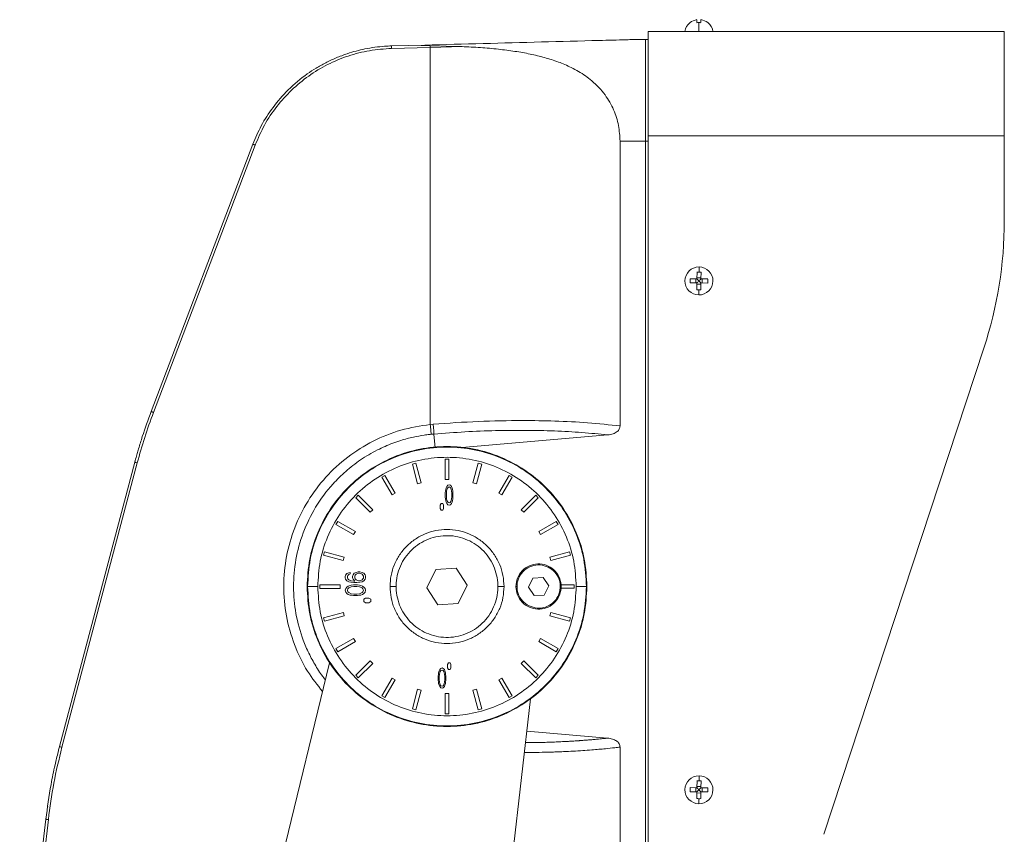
# Model space of a CAD drawing. Header units: millimetres. Extents: x -806 to 2023, y 502 to 1658.
# Tile 2 of 48: x -806 to -612, y 1087 to 1247. Entities that reach past the tile are written whole.
import ezdxf

# ---------------------------------------------------------------- set-up
doc = ezdxf.new("R2010")
doc.units = ezdxf.units.MM

# ---------------------------------------------------------------- blocks, each defined once
blk = doc.blocks.new('Drawing View9')
at = {"color": 7, "linetype": 'Continuous', "lineweight": 18}
for p, q in [((1.35, 0.56), (1.35, -0.02)), ((1.75, -1.78), (1.75, 0)), ((2.15, 0.56), (2.15, -0.02)), ((-8.25, -1.78), (61.75, -1.78)), ((-8.25, -1.78), (-8.25, -22.28)), ((0, 0), (0.02, -0.02)), ((3.48, -0.02), (3.5, 0)), ((61.75, -22.28), (61.75, -1.78)), ((-8.75, -3.33), (-10.75, -3.33)), ((-8.25, -3.34), (-8.75, -3.33)), ((-52.1, -4.42), (-58.65, -4.59)), ((-58.64, -5.09), (-51.05, -4.89)), ((-52.86, -4.5), (-52.1, -4.42)), ((-51.06, -4.55), (-52.86, -4.5)), ((-51.06, -4.55), (-44.8, -4.72)), ((-51.05, -4.89), (-44.8, -4.72)), ((-51.05, -78.99), (-51.05, -4.89)), ((-8.25, -22.28), (-8.25, -168.28)), ((61.75, -22.28), (-8.25, -22.28)), ((61.75, -22.28), (61.75, -38.95)), ((-85.9, -23.91), (-105.88, -76.43)), ((-105.42, -76.61), (-85.44, -24.09)), ((-13.75, -23.33), (-13.75, -79.28)), ((-8.75, -23.33), (-13.75, -23.33)), ((-8.75, -198.33), (-8.75, -23.33)), ((-8.25, -23.33), (-8.75, -23.33)), ((1.77, -48.03), (1.77, -49.03)), ((1.35, -50.38), (1.37, -49.04)), ((2.16, -50.15), (1.36, -50.14)), ((2.15, -50.38), (2.17, -49.05)), ((1.35, -51.18), (0.01, -51.16)), ((1.35, -50.38), (0.02, -50.36)), ((1.11, -51.17), (1.12, -50.37)), ((1.33, -52.51), (1.35, -51.18)), ((2.14, -51.42), (1.34, -51.41)), ((1.78, -50.75), (1.72, -50.75)), ((1.72, -50.81), (1.72, -50.75)), ((1.78, -50.81), (1.72, -50.81)), ((1.78, -50.81), (1.78, -50.75)), ((2.13, -52.51), (2.15, -51.18)), ((3.49, -50.39), (2.15, -50.38)), ((3.48, -51.19), (2.15, -51.18)), ((2.38, -51.18), (2.39, -50.38)), ((57.74, -63.97), (26.28, -159.53)), ((-50.46, -78.93), (-51.05, -78.99)), ((-50.08, -83.56), (-50.31, -80.86)), ((-16.19, -81.04), (-45.56, -83.55)), ((-109.09, -86.4), (-123.89, -142.3)), ((-123.41, -142.43), (-108.61, -86.53)), ((-54.56, -86.78), (-53.88, -86.6)), ((-53.52, -90.64), (-54.56, -86.78)), ((-53.88, -86.6), (-52.85, -90.46)), ((-48.1, -85.83), (-47.4, -85.83)), ((-48.1, -89.83), (-48.1, -85.83)), ((-47.4, -85.83), (-47.4, -89.83)), ((-42.65, -90.46), (-41.62, -86.59)), ((-40.94, -86.78), (-41.98, -90.64)), ((-41.62, -86.59), (-40.94, -86.78)), ((-60.55, -89.36), (-59.95, -89.01)), ((-58.55, -92.82), (-60.55, -89.36)), ((-59.95, -89.01), (-57.95, -92.47)), ((-52.85, -90.46), (-53.52, -90.64)), ((-47.4, -89.83), (-48.1, -89.83)), ((-47.8, -91.17), (-47.59, -90.92)), ((-47.59, -90.92), (-47.34, -90.83)), ((-47.34, -90.83), (-47.09, -90.92)), ((-47.09, -90.92), (-46.88, -91.17)), ((-41.98, -90.64), (-42.65, -90.46)), ((-37.55, -92.47), (-35.55, -89.01)), ((-34.95, -89.36), (-36.95, -92.82)), ((-35.55, -89.01), (-34.95, -89.36)), ((-57.95, -92.47), (-58.55, -92.82)), ((-48.09, -92.45), (-48.05, -92.03)), ((-48.09, -93.22), (-48.09, -92.45)), ((-48.05, -92.03), (-48.01, -91.77)), ((-48.01, -91.77), (-47.93, -91.43)), ((-47.93, -91.43), (-47.8, -91.17)), ((-47.84, -92.03), (-47.88, -92.54)), ((-47.88, -92.54), (-47.88, -93.13)), ((-47.68, -91.51), (-47.84, -92.03)), ((-47.55, -91.34), (-47.68, -91.51)), ((-47.34, -91.26), (-47.55, -91.34)), ((-47.13, -91.34), (-47.34, -91.26)), ((-47.01, -91.51), (-47.13, -91.34)), ((-46.84, -92.03), (-47.01, -91.51)), ((-46.88, -91.17), (-46.76, -91.43)), ((-46.8, -92.54), (-46.84, -92.03)), ((-46.8, -93.13), (-46.8, -92.54)), ((-46.76, -91.43), (-46.68, -91.77)), ((-46.68, -91.77), (-46.63, -92.03)), ((-46.63, -92.03), (-46.59, -92.45)), ((-46.59, -92.45), (-46.59, -93.22)), ((-36.95, -92.82), (-37.55, -92.47)), ((-65.68, -93.4), (-65.18, -92.91)), ((-62.85, -96.23), (-65.68, -93.4)), ((-65.18, -92.91), (-62.35, -95.74)), ((-49.09, -94.83), (-48.93, -94.5)), ((-48.93, -94.5), (-48.59, -94.5)), ((-48.59, -94.5), (-48.43, -94.83)), ((-48.05, -93.64), (-48.09, -93.22)), ((-48.01, -93.9), (-48.05, -93.64)), ((-47.93, -94.24), (-48.01, -93.9)), ((-47.8, -94.49), (-47.93, -94.24)), ((-47.88, -93.13), (-47.84, -93.64)), ((-47.84, -93.64), (-47.68, -94.15)), ((-47.59, -94.75), (-47.8, -94.49)), ((-47.68, -94.15), (-47.55, -94.32)), ((-47.34, -94.83), (-47.59, -94.75)), ((-47.55, -94.32), (-47.34, -94.41)), ((-47.34, -94.41), (-47.13, -94.32)), ((-47.09, -94.75), (-47.34, -94.83)), ((-47.13, -94.32), (-47.01, -94.15)), ((-46.88, -94.49), (-47.09, -94.75)), ((-47.01, -94.15), (-46.84, -93.64)), ((-46.76, -94.24), (-46.88, -94.49)), ((-46.84, -93.64), (-46.8, -93.13)), ((-46.68, -93.9), (-46.76, -94.24)), ((-46.63, -93.64), (-46.68, -93.9)), ((-46.59, -93.22), (-46.63, -93.64)), ((-33.15, -95.74), (-30.32, -92.91)), ((-29.83, -93.4), (-32.65, -96.23)), ((-30.32, -92.91), (-29.83, -93.4)), ((-62.35, -95.74), (-62.85, -96.23)), ((-49.09, -95.5), (-49.09, -94.83)), ((-48.93, -95.83), (-49.09, -95.5)), ((-48.59, -95.83), (-48.93, -95.83)), ((-48.43, -95.5), (-48.59, -95.83)), ((-48.43, -94.83), (-48.43, -95.5)), ((-32.65, -96.23), (-33.15, -95.74)), ((-69.58, -98.64), (-69.23, -98.03)), ((-66.11, -100.64), (-69.58, -98.64)), ((-69.23, -98.03), (-65.76, -100.03)), ((-29.74, -100.03), (-26.28, -98.03)), ((-25.93, -98.64), (-29.39, -100.64)), ((-26.28, -98.03), (-25.93, -98.64)), ((-65.76, -100.03), (-66.11, -100.64)), ((-29.39, -100.64), (-29.74, -100.03)), ((-71.99, -104.7), (-71.81, -104.03)), ((-71.81, -104.03), (-67.94, -105.06)), ((-27.56, -105.06), (-23.69, -104.02)), ((-23.69, -104.02), (-23.51, -104.7)), ((-68.13, -105.74), (-71.99, -104.7)), ((-67.94, -105.06), (-68.13, -105.74)), ((-27.38, -105.73), (-27.56, -105.06)), ((-23.51, -104.7), (-27.38, -105.73)), ((-67.67, -108.59), (-67.41, -108.3)), ((-67.41, -108.3), (-67.07, -108.13)), ((-67.07, -108.13), (-66.81, -108.07)), ((-66.81, -108.07), (-66.81, -108.36)), ((-66.22, -108.54), (-65.96, -108.24)), ((-65.96, -108.24), (-65.62, -108.07)), ((-65.62, -108.07), (-65.2, -107.95)), ((-65.37, -108.3), (-65.62, -108.42)), ((-65.11, -108.24), (-65.37, -108.3)), ((-65.2, -107.95), (-64.86, -107.95)), ((-64.94, -108.24), (-65.11, -108.24)), ((-64.69, -108.3), (-64.94, -108.24)), ((-64.86, -107.95), (-64.43, -108.07)), ((-64.43, -108.42), (-64.69, -108.3)), ((-64.43, -108.07), (-64.09, -108.24)), ((-64.09, -108.24), (-63.84, -108.54)), ((-49.96, -107.5), (-51.74, -111.08)), ((-45.96, -107.25), (-49.96, -107.5)), ((-43.76, -110.59), (-45.96, -107.25)), ((-67.75, -108.89), (-67.67, -108.59)), ((-67.75, -109.12), (-67.75, -108.89)), ((-67.67, -109.41), (-67.75, -109.12)), ((-67.41, -109.7), (-67.67, -109.41)), ((-67.07, -109.88), (-67.41, -109.7)), ((-67.24, -108.65), (-67.32, -108.83)), ((-67.32, -108.83), (-67.32, -109.18)), ((-67.32, -109.18), (-67.24, -109.35)), ((-67.07, -108.48), (-67.24, -108.65)), ((-67.24, -109.35), (-67.07, -109.53)), ((-66.81, -108.36), (-67.07, -108.48)), ((-67.07, -109.53), (-66.81, -109.64)), ((-66.64, -109.99), (-67.07, -109.88)), ((-66.81, -109.64), (-66.56, -109.7)), ((-66.05, -110.05), (-66.64, -109.99)), ((-66.56, -109.7), (-66.05, -109.76)), ((-66.3, -108.83), (-66.22, -108.54)), ((-66.3, -109.12), (-66.3, -108.83)), ((-66.22, -109.41), (-66.3, -109.12)), ((-65.88, -109.76), (-66.22, -109.41)), ((-66.05, -109.76), (-65.88, -109.76)), ((-65.45, -110.05), (-66.05, -110.05)), ((-65.79, -108.59), (-65.88, -108.77)), ((-65.88, -108.77), (-65.88, -109.18)), ((-65.88, -109.18), (-65.79, -109.35)), ((-65.62, -108.42), (-65.79, -108.59)), ((-65.79, -109.35), (-65.62, -109.53)), ((-65.62, -109.53), (-65.37, -109.64)), ((-64.86, -109.99), (-65.45, -110.05)), ((-65.37, -109.64), (-65.11, -109.7)), ((-65.11, -109.7), (-64.94, -109.7)), ((-64.94, -109.7), (-64.69, -109.64)), ((-64.43, -109.88), (-64.86, -109.99)), ((-64.69, -109.64), (-64.43, -109.53)), ((-64.26, -108.59), (-64.43, -108.42)), ((-64.43, -109.53), (-64.26, -109.35)), ((-64.09, -109.7), (-64.43, -109.88)), ((-64.18, -108.77), (-64.26, -108.59)), ((-64.26, -109.35), (-64.18, -109.18)), ((-64.18, -109.18), (-64.18, -108.77)), ((-63.84, -109.41), (-64.09, -109.7)), ((-63.84, -108.54), (-63.75, -108.83)), ((-63.75, -109.12), (-63.84, -109.41)), ((-63.75, -108.83), (-63.75, -109.12)), ((-30.86, -109.17), (-31.75, -110.96)), ((-28.86, -109.04), (-30.86, -109.17)), ((-27.75, -110.7), (-28.86, -109.04)), ((-75.25, -110.84), (-75.14, -110.84)), ((-72.75, -110.49), (-68.75, -110.49)), ((-72.75, -111.19), (-72.75, -110.49)), ((-68.75, -111.19), (-72.75, -111.19)), ((-68.75, -110.49), (-68.75, -111.19)), ((-67.75, -111.57), (-67.66, -111.22)), ((-67.66, -111.92), (-67.75, -111.57)), ((-67.66, -111.22), (-67.41, -110.93)), ((-67.41, -112.21), (-67.66, -111.92)), ((-67.41, -110.93), (-67.15, -110.75)), ((-67.24, -111.28), (-67.32, -111.57)), ((-67.32, -111.57), (-67.24, -111.86)), ((-67.07, -111.1), (-67.24, -111.28)), ((-67.24, -111.86), (-67.07, -112.04)), ((-67.15, -110.75), (-66.81, -110.64)), ((-66.56, -110.87), (-67.07, -111.1)), ((-67.07, -112.04), (-66.56, -112.27)), ((-66.81, -110.64), (-66.56, -110.58)), ((-66.56, -110.58), (-66.13, -110.52)), ((-66.05, -110.81), (-66.56, -110.87)), ((-66.13, -110.52), (-65.37, -110.52)), ((-65.45, -110.81), (-66.05, -110.81)), ((-64.94, -110.87), (-65.45, -110.81)), ((-65.37, -110.52), (-64.94, -110.58)), ((-64.94, -110.58), (-64.69, -110.64)), ((-64.43, -111.1), (-64.94, -110.87)), ((-64.94, -112.27), (-64.43, -112.04)), ((-64.69, -110.64), (-64.35, -110.75)), ((-64.26, -111.28), (-64.43, -111.1)), ((-64.43, -112.04), (-64.26, -111.86)), ((-64.35, -110.75), (-64.09, -110.93)), ((-64.18, -111.57), (-64.26, -111.28)), ((-64.26, -111.86), (-64.18, -111.57)), ((-64.09, -110.93), (-63.84, -111.22)), ((-63.84, -111.92), (-64.09, -112.21)), ((-63.84, -111.22), (-63.75, -111.57)), ((-63.75, -111.57), (-63.84, -111.92)), ((-58.95, -110.83), (-57.75, -110.83)), ((-51.74, -111.08), (-49.54, -114.41)), ((-45.54, -114.17), (-43.76, -110.59)), ((-37.75, -110.83), (-36.55, -110.83)), ((-34, -110.83), (-34.2, -110.83)), ((-31.75, -110.96), (-30.64, -112.63)), ((-28.64, -112.5), (-27.75, -110.7)), ((-25.3, -110.83), (-25.5, -110.83)), ((-25.31, -110.48), (-22.75, -110.48)), ((-25.31, -110.48), (-25.3, -110.83)), ((-25.3, -110.83), (-25.31, -111.18)), ((-22.75, -111.18), (-25.31, -111.18)), ((-22.75, -110.48), (-22.75, -111.18)), ((-20.36, -110.83), (-20.25, -110.83)), ((-67.15, -112.39), (-67.41, -112.21)), ((-66.81, -112.5), (-67.15, -112.39)), ((-66.56, -112.56), (-66.81, -112.5)), ((-66.56, -112.27), (-66.05, -112.33)), ((-66.13, -112.62), (-66.56, -112.56)), ((-65.37, -112.62), (-66.13, -112.62)), ((-66.05, -112.33), (-65.45, -112.33)), ((-65.45, -112.33), (-64.94, -112.27)), ((-64.94, -112.56), (-65.37, -112.62)), ((-64.69, -112.5), (-64.94, -112.56)), ((-64.35, -112.39), (-64.69, -112.5)), ((-64.09, -112.21), (-64.35, -112.39)), ((-64.08, -113.32), (-63.75, -113.09)), ((-64.08, -113.79), (-64.08, -113.32)), ((-63.75, -114.02), (-64.08, -113.79)), ((-63.75, -113.09), (-63.08, -113.09)), ((-63.08, -114.02), (-63.75, -114.02)), ((-63.08, -113.09), (-62.75, -113.32)), ((-62.75, -113.79), (-63.08, -114.02)), ((-62.75, -113.32), (-62.75, -113.79)), ((-30.64, -112.63), (-28.64, -112.5)), ((-71.99, -116.97), (-68.12, -115.93)), ((-68.12, -115.93), (-67.94, -116.61)), ((-49.54, -114.41), (-45.54, -114.17)), ((-27.56, -116.61), (-27.37, -115.93)), ((-27.37, -115.93), (-23.51, -116.96)), ((-71.81, -117.64), (-71.99, -116.97)), ((-67.94, -116.61), (-71.81, -117.64)), ((-23.69, -117.64), (-27.56, -116.61)), ((-23.51, -116.96), (-23.69, -117.64)), ((-69.57, -123.03), (-66.11, -121.03)), ((-65.76, -121.64), (-69.22, -123.64)), ((-66.11, -121.03), (-65.76, -121.64)), ((-29.74, -121.64), (-29.39, -121.03)), ((-26.27, -123.64), (-29.74, -121.64)), ((-29.39, -121.03), (-25.92, -123.03)), ((-69.22, -123.64), (-69.57, -123.03)), ((-25.92, -123.03), (-26.27, -123.64)), ((-65.67, -128.27), (-62.85, -125.44)), ((-62.85, -125.44), (-62.35, -125.93)), ((-33.15, -125.93), (-32.65, -125.43)), ((-32.65, -125.43), (-29.82, -128.26)), ((-99.75, -244.33), (-70.81, -125.81)), ((-62.35, -125.93), (-65.18, -128.76)), ((-49.4, -127.77), (-49.32, -127.43)), ((-49.32, -127.43), (-49.19, -127.17)), ((-49.07, -127.51), (-49.23, -128.03)), ((-49.19, -127.17), (-48.98, -126.92)), ((-48.94, -127.34), (-49.07, -127.51)), ((-48.98, -126.92), (-48.73, -126.83)), ((-48.73, -127.26), (-48.94, -127.34)), ((-48.73, -126.83), (-48.48, -126.92)), ((-48.52, -127.34), (-48.73, -127.26)), ((-48.4, -127.51), (-48.52, -127.34)), ((-48.48, -126.92), (-48.27, -127.17)), ((-48.23, -128.03), (-48.4, -127.51)), ((-48.27, -127.17), (-48.15, -127.43)), ((-48.15, -127.43), (-48.07, -127.77)), ((-47.65, -126.17), (-47.48, -125.83)), ((-47.65, -126.83), (-47.65, -126.17)), ((-47.48, -127.17), (-47.65, -126.83)), ((-47.48, -125.83), (-47.15, -125.83)), ((-47.15, -127.17), (-47.48, -127.17)), ((-47.15, -125.83), (-46.98, -126.17)), ((-46.98, -126.83), (-47.15, -127.17)), ((-46.98, -126.17), (-46.98, -126.83)), ((-30.32, -128.76), (-33.15, -125.93)), ((-65.18, -128.76), (-65.67, -128.27)), ((-60.55, -132.31), (-58.55, -128.85)), ((-57.95, -129.2), (-59.95, -132.66)), ((-58.55, -128.85), (-57.95, -129.2)), ((-49.48, -128.45), (-49.44, -128.03)), ((-49.48, -129.22), (-49.48, -128.45)), ((-49.44, -129.64), (-49.48, -129.22)), ((-49.44, -128.03), (-49.4, -127.77)), ((-49.23, -128.03), (-49.27, -128.54)), ((-49.27, -128.54), (-49.27, -129.13)), ((-49.27, -129.13), (-49.23, -129.64)), ((-48.19, -128.54), (-48.23, -128.03)), ((-48.23, -129.64), (-48.19, -129.13)), ((-48.19, -129.13), (-48.19, -128.54)), ((-48.07, -127.77), (-48.02, -128.03)), ((-48.02, -128.03), (-47.98, -128.45)), ((-47.98, -129.22), (-48.02, -129.64)), ((-47.98, -128.45), (-47.98, -129.22)), ((-37.55, -129.19), (-36.95, -128.84)), ((-35.55, -132.66), (-37.55, -129.19)), ((-36.95, -128.84), (-34.95, -132.31)), ((-29.82, -128.26), (-30.32, -128.76)), ((-54.56, -134.89), (-53.52, -131.03)), ((-52.85, -131.21), (-53.88, -135.07)), ((-53.52, -131.03), (-52.85, -131.21)), ((-49.4, -129.9), (-49.44, -129.64)), ((-49.32, -130.24), (-49.4, -129.9)), ((-49.19, -130.49), (-49.32, -130.24)), ((-49.23, -129.64), (-49.07, -130.15)), ((-48.98, -130.75), (-49.19, -130.49)), ((-49.07, -130.15), (-48.94, -130.32)), ((-48.73, -130.83), (-48.98, -130.75)), ((-48.94, -130.32), (-48.73, -130.41)), ((-48.73, -130.41), (-48.52, -130.32)), ((-48.48, -130.75), (-48.73, -130.83)), ((-48.52, -130.32), (-48.4, -130.15)), ((-48.27, -130.49), (-48.48, -130.75)), ((-48.4, -130.15), (-48.23, -129.64)), ((-48.15, -130.24), (-48.27, -130.49)), ((-48.07, -129.9), (-48.15, -130.24)), ((-48.02, -129.64), (-48.07, -129.9)), ((-42.65, -131.21), (-41.98, -131.03)), ((-41.62, -135.07), (-42.65, -131.21)), ((-41.98, -131.03), (-40.94, -134.89)), ((-59.95, -132.66), (-60.55, -132.31)), ((-48.1, -135.83), (-48.1, -131.83)), ((-48.1, -131.83), (-47.4, -131.83)), ((-47.4, -131.83), (-47.4, -135.83)), ((-31.32, -132.88), (-41.75, -223.33)), ((-34.95, -132.31), (-35.55, -132.66)), ((-53.88, -135.07), (-54.56, -134.89)), ((-40.94, -134.89), (-41.62, -135.07)), ((-47.4, -135.83), (-48.1, -135.83)), ((-32.05, -139.27), (-16.19, -140.63)), ((-13.75, -142.38), (-13.75, -198.33)), ((1.77, -148.03), (1.77, -149.03)), ((1.35, -150.38), (0.02, -150.36)), ((1.11, -151.17), (1.12, -150.37)), ((1.35, -150.38), (1.37, -149.04)), ((2.16, -150.15), (1.36, -150.14)), ((1.72, -150.81), (1.72, -150.75)), ((1.78, -150.75), (1.72, -150.75)), ((1.78, -150.81), (1.72, -150.81)), ((1.78, -150.81), (1.78, -150.75)), ((2.15, -150.38), (2.17, -149.05)), ((3.49, -150.39), (2.15, -150.38)), ((2.38, -151.18), (2.39, -150.38)), ((1.35, -151.18), (0.01, -151.16)), ((1.33, -152.51), (1.35, -151.18)), ((2.14, -151.42), (1.34, -151.41)), ((2.13, -152.51), (2.15, -151.18)), ((3.48, -151.19), (2.15, -151.18)), ((-126.57, -156.56), (-131.71, -201.63)), ((-131.22, -201.69), (-126.08, -156.62))]:
    blk.add_line(p, q, dxfattribs=at)
at = {"color": 7, "linetype": 'Continuous', "lineweight": 18, "flags": 128}
for points in [[(1.73, -53.53), (1.73, -53.48), (1.73, -53.41), (1.73, -53.32), (1.73, -53.2), (1.73, -53.06), (1.73, -52.9), (1.73, -52.72), (1.73, -52.53)], [(1.73, -153.53), (1.73, -153.48), (1.73, -153.41), (1.73, -153.32), (1.73, -153.2), (1.73, -153.06), (1.73, -152.9), (1.73, -152.72), (1.73, -152.53)]]:
    blk.add_lwpolyline(points, dxfattribs=at)
at = {"color": 7, "linetype": 'Continuous', "lineweight": 18}
for centre, radius, start, end in [((1.75, -2.15), 2.78, 129.0879, 172.2242), ((1.75, -2.15), 2.75, 98.3742, 129.0879), ((1.75, -3.56), 3.56, 89.9947, 96.4413), ((1.75, -3.56), 3.56, 83.5587, 90.0053), ((1.75, -2.15), 2.75, 50.9121, 81.6258), ((1.75, -2.15), 2.78, 7.7758, 50.9121), ((-18.25, -38.95), 80, 341.7775, 0), ((1.75, -50.78), 2.75, 89.4912, 269.4912), ((1.75, -50.78), 2.75, 269.4912, 89.4912), ((1.73, -53.41), 4.38, 89.4846, 94.7277), ((1.73, -53.41), 4.38, 84.2546, 89.4977), ((4.39, -50.8), 4.39, 174.2584, 184.7239), ((-0.89, -50.76), 4.39, 354.2584, 4.7239), ((1.77, -48.15), 4.38, 264.2546, 269.4977), ((1.77, -48.15), 4.38, 269.4846, 274.7277), ((1.75, -150.78), 2.75, 89.4912, 269.4912), ((1.75, -150.78), 2.75, 269.4912, 89.4912), ((4.39, -150.8), 4.39, 174.2584, 184.7239), ((1.73, -153.41), 4.38, 89.4846, 94.7277), ((1.73, -153.41), 4.38, 84.2546, 89.4977), ((-0.89, -150.76), 4.39, 354.2584, 4.7239), ((1.77, -148.15), 4.38, 264.2546, 269.4977), ((1.77, -148.15), 4.38, 269.4846, 274.7277)]:
    blk.add_arc(centre, radius, start, end, dxfattribs=at)
for points, knots in [([(-10.75, -3.33), (-10.76, -3.33), (-10.77, -3.33), (-10.9, -3.34), (-11.44, -3.35), (-13.78, -3.41), (-19.81, -3.57), (-33.02, -3.92), (-44.46, -4.22), (-52.1, -4.42)], [0, 0, 0, 0, 0.004094, 0.008589, 0.01988, 0.055329, 0.185634, 0.456621, 1, 1, 1, 1]), ([(-58.65, -4.59), (-59.1, -4.61), (-60.19, -4.65), (-61.94, -4.84), (-63.81, -5.15), (-65.62, -5.58), (-67.51, -6.15), (-69.52, -6.9), (-71.57, -7.86), (-73.46, -8.92), (-76, -10.59), (-78.96, -13.07), (-81.96, -16.53), (-84.3, -20.14), (-85.38, -22.68), (-85.9, -23.91)], [0, 0, 0, 0, 0.038263, 0.092204, 0.149103, 0.198644, 0.250108, 0.316337, 0.380094, 0.44138, 0.500194, 0.637419, 0.766464, 0.887325, 1, 1, 1, 1]), ([(-85.44, -24.09), (-84.86, -22.75), (-83.72, -20.08), (-81.27, -16.45), (-78.36, -13.2), (-74.99, -10.42), (-71.25, -8.17), (-67.22, -6.49), (-62.99, -5.39), (-60.09, -5.19), (-58.64, -5.09)], [0, 0, 0, 0, 0.125, 0.25, 0.375, 0.500001, 0.625, 0.75, 0.875, 1, 1, 1, 1]), ([(-44.8, -4.72), (-43.59, -4.78), (-41.19, -4.9), (-37.72, -5.21), (-34.46, -5.62), (-31.43, -6.16), (-28.58, -6.84), (-25.88, -7.7), (-23.66, -8.65), (-21.91, -9.59), (-20.55, -10.46), (-19.21, -11.49), (-17.9, -12.72), (-16.72, -14.14), (-15.75, -15.62), (-14.77, -17.58), (-13.93, -20.15), (-13.81, -22.29), (-13.75, -23.33)], [0, 0, 0, 0, 0.085733, 0.170236, 0.250102, 0.324417, 0.396905, 0.46987, 0.540122, 0.58322, 0.625046, 0.665763, 0.71589, 0.764337, 0.807443, 0.849481, 0.926595, 1, 1, 1, 1]), ([(1.32, -50.37), (1.38, -50.43), (1.51, -50.55), (1.65, -50.68), (1.72, -50.75)], [0, 0, 0, 0, 0.481368, 1, 1, 1, 1]), ([(1.32, -51.17), (1.38, -51.12), (1.51, -51), (1.65, -50.87), (1.72, -50.81)], [0, 0, 0, 0, 0.481534, 1, 1, 1, 1]), ([(1.35, -50.34), (1.41, -50.41), (1.53, -50.54), (1.66, -50.68), (1.72, -50.75)], [0, 0, 0, 0, 0.481534, 1, 1, 1, 1]), ([(1.35, -51.21), (1.4, -51.14), (1.53, -51.02), (1.65, -50.88), (1.72, -50.81)], [0, 0, 0, 0, 0.481368, 1, 1, 1, 1]), ([(2.15, -50.35), (2.1, -50.41), (1.97, -50.54), (1.85, -50.68), (1.78, -50.75)], [0, 0, 0, 0, 0.481368, 1, 1, 1, 1]), ([(2.18, -50.38), (2.12, -50.44), (1.99, -50.56), (1.85, -50.68), (1.78, -50.75)], [0, 0, 0, 0, 0.481534, 1, 1, 1, 1]), ([(2.15, -51.21), (2.09, -51.15), (1.97, -51.02), (1.84, -50.88), (1.78, -50.81)], [0, 0, 0, 0, 0.481534, 1, 1, 1, 1]), ([(2.18, -51.18), (2.12, -51.12), (1.99, -51), (1.85, -50.87), (1.78, -50.81)], [0, 0, 0, 0, 0.481368, 1, 1, 1, 1]), ([(-105.88, -76.43), (-106.48, -78.07), (-107.37, -80.5), (-108.17, -83.13), (-108.54, -84.4), (-108.79, -85.28), (-108.98, -86), (-109.09, -86.4)], [0, 0, 0, 0, 0.499975, 0.738526, 0.786914, 0.879259, 1, 1, 1, 1]), ([(-51.05, -78.99), (-52.99, -79.29), (-56.87, -79.89), (-62.36, -82.14), (-67.36, -85.26), (-71.69, -89.25), (-75.22, -93.95), (-77.83, -99.23), (-79.45, -104.9), (-80, -110.76), (-79.48, -116.62), (-77.87, -122.28), (-75.48, -127.35), (-73.22, -130.17), (-72.19, -131.46)], [0, 0, 0, 0, 0.084801, 0.169327, 0.25403, 0.338307, 0.422346, 0.5068, 0.591291, 0.675641, 0.759916, 0.844261, 0.928704, 1, 1, 1, 1]), ([(-50.86, -80.91), (-50.87, -80.84), (-50.88, -80.68), (-50.93, -80.22), (-50.98, -79.63), (-51.03, -79.2), (-51.05, -78.99)], [0, 0, 0, 0, 0.243175, 0.499977, 0.756791, 1, 1, 1, 1]), ([(-32.91, -78.21), (-35.79, -78.24), (-41.55, -78.31), (-47.49, -78.72), (-50.46, -78.93)], [0, 0, 0, 0, 0.501296, 1, 1, 1, 1]), ([(-50.31, -80.86), (-50.31, -80.79), (-50.32, -80.68), (-50.34, -80.39), (-50.37, -80.01), (-50.41, -79.49), (-50.45, -79.09), (-50.46, -78.93)], [0, 0, 0, 0, 0.228589, 0.3698751, 0.5371404, 0.814067, 1, 1, 1, 1]), ([(-13.75, -79.28), (-15.84, -79.06), (-19.88, -78.62), (-26.37, -78.28), (-30.78, -78.23), (-32.91, -78.21)], [0, 0, 0, 0, 0.3571, 0.690431, 1, 1, 1, 1]), ([(-13.75, -79.28), (-13.76, -79.38), (-13.77, -79.58), (-13.89, -79.88), (-14.07, -80.16), (-14.46, -80.52), (-15.17, -80.89), (-15.82, -80.99), (-16.19, -81.04)], [0, 0, 0, 0, 0.090066, 0.18234, 0.284973, 0.395307, 0.664032, 1, 1, 1, 1]), ([(-50.86, -80.91), (-50.86, -80.91), (-50.86, -80.91), (-50.87, -80.91), (-50.87, -80.91), (-50.9, -80.91), (-51.02, -80.92), (-51.47, -80.97), (-52.61, -81.12), (-54.49, -81.47), (-56.55, -82.02), (-58.4, -82.66), (-59.93, -83.28), (-62.09, -84.3), (-64.74, -85.86), (-67.65, -88.12), (-70.73, -91.15), (-73.69, -95.13), (-76.14, -100.19), (-77.59, -105.48), (-78.06, -110.85), (-77.58, -116.22), (-76.37, -120.6), (-74.93, -123.99), (-73.57, -126.45), (-72.46, -128.19), (-71.74, -129.05), (-71.63, -129.18)], [0, 0, 0, 0, 0.000004, 0.000031, 0.000103, 0.000374, 0.001419, 0.005522, 0.021778, 0.055454, 0.095284, 0.121468, 0.147372, 0.172994, 0.233486, 0.29112, 0.345892, 0.435441, 0.522885, 0.608214, 0.691435, 0.774678, 0.860013, 0.903508, 0.947526, 0.992065, 1, 1, 1, 1]), ([(-50.31, -80.86), (-50.31, -80.86), (-50.31, -80.86), (-50.31, -80.86), (-50.32, -80.86), (-50.32, -80.86), (-50.33, -80.87), (-50.34, -80.87), (-50.38, -80.87), (-50.44, -80.87), (-50.51, -80.87), (-50.61, -80.88), (-50.68, -80.89), (-50.73, -80.9), (-50.76, -80.9), (-50.8, -80.9), (-50.84, -80.91), (-50.86, -80.91)], [0, 0, 0, 0, 0.004726, 0.035033, 0.039909, 0.046042, 0.06293, 0.087846, 0.11682, 0.262386, 0.409627, 0.532168, 0.762673, 0.767215, 0.799064, 0.884102, 1, 1, 1, 1]), ([(-16.19, -81.04), (-17.85, -80.87), (-21.18, -80.53), (-26.61, -80.24), (-32.29, -80.11), (-38.19, -80.17), (-44.22, -80.4), (-48.28, -80.71), (-50.31, -80.86)], [0, 0, 0, 0, 0.166666, 0.333332, 0.499999, 0.666666, 0.833333, 1, 1, 1, 1]), ([(-32.31, -141.5), (-31.49, -141.5), (-30.19, -141.51), (-28.51, -141.46), (-27.42, -141.43), (-26.59, -141.4), (-26, -141.37), (-25.36, -141.34), (-24.73, -141.3), (-24.02, -141.27), (-23.39, -141.24), (-22.83, -141.2), (-22.39, -141.17), (-22.04, -141.15), (-21.8, -141.13), (-21.69, -141.12), (-21.62, -141.12), (-21.27, -141.09), (-20.64, -141.04), (-19.73, -140.97), (-18.85, -140.89), (-18.06, -140.82), (-17.44, -140.76), (-16.98, -140.71), (-16.58, -140.67), (-16.32, -140.64), (-16.19, -140.63)], [0, 0, 0, 0, 0.141004, 0.221283, 0.298958, 0.334703, 0.373509, 0.407291, 0.449717, 0.492232, 0.537089, 0.566997, 0.597168, 0.621319, 0.632952, 0.642286, 0.642661, 0.64577, 0.708586, 0.764328, 0.822088, 0.880883, 0.919077, 0.946052, 0.973356, 1, 1, 1, 1]), ([(-16.19, -140.63), (-15.87, -140.67), (-15.25, -140.76), (-14.56, -141.08), (-14.15, -141.43), (-13.92, -141.72), (-13.78, -142.05), (-13.76, -142.27), (-13.75, -142.38)], [0, 0, 0, 0, 0.299324, 0.562416, 0.682139, 0.794047, 0.897516, 1, 1, 1, 1]), ([(-126.57, -156.56), (-126.27, -154.28), (-125.79, -150.7), (-124.88, -146.3), (-124.31, -143.92), (-124.01, -142.75), (-123.92, -142.42), (-123.9, -142.33), (-123.89, -142.31), (-123.89, -142.3), (-123.89, -142.3), (-123.89, -142.3), (-123.89, -142.3), (-123.89, -142.3)], [0, 0, 0, 0, 0.475849, 0.745774, 0.926711, 0.981457, 0.995254, 0.998758, 0.999662, 0.999902, 0.999969, 0.999989, 1, 1, 1, 1]), ([(-32.54, -143.45), (-30.99, -143.44), (-29.39, -143.43), (-27.76, -143.39), (-27.57, -143.38), (-27.08, -143.37), (-26.16, -143.34), (-24.69, -143.28), (-22.31, -143.17), (-19.54, -142.98), (-16.84, -142.73), (-15.01, -142.54), (-14.08, -142.42), (-13.75, -142.38)], [0, 0, 0, 0, 0.2289914, 0.2361777, 0.2459485, 0.2583038, 0.3108759, 0.3867076, 0.4857985, 0.6832158, 0.8347311, 0.9403294, 1, 1, 1, 1]), ([(1.32, -150.37), (1.38, -150.43), (1.51, -150.55), (1.65, -150.68), (1.72, -150.75)], [0, 0, 0, 0, 0.481368, 1, 1, 1, 1]), ([(1.32, -151.17), (1.38, -151.12), (1.51, -151), (1.65, -150.87), (1.72, -150.81)], [0, 0, 0, 0, 0.481534, 1, 1, 1, 1]), ([(1.35, -150.34), (1.41, -150.41), (1.53, -150.54), (1.66, -150.68), (1.72, -150.75)], [0, 0, 0, 0, 0.481534, 1, 1, 1, 1]), ([(1.35, -151.21), (1.4, -151.14), (1.53, -151.02), (1.65, -150.88), (1.72, -150.81)], [0, 0, 0, 0, 0.481368, 1, 1, 1, 1]), ([(2.15, -150.35), (2.1, -150.41), (1.97, -150.54), (1.85, -150.68), (1.78, -150.75)], [0, 0, 0, 0, 0.481368, 1, 1, 1, 1]), ([(2.18, -150.38), (2.12, -150.44), (1.99, -150.56), (1.85, -150.68), (1.78, -150.75)], [0, 0, 0, 0, 0.481534, 1, 1, 1, 1]), ([(2.18, -151.18), (2.12, -151.12), (1.99, -151), (1.85, -150.87), (1.78, -150.81)], [0, 0, 0, 0, 0.481368, 1, 1, 1, 1]), ([(2.15, -151.21), (2.09, -151.15), (1.97, -151.02), (1.84, -150.88), (1.78, -150.81)], [0, 0, 0, 0, 0.481534, 1, 1, 1, 1]), ([(-126.23, -153.87), (-126.23, -153.91), (-126.24, -153.97), (-126.23, -154.05), (-126.21, -154.09), (-126.21, -154.1)], [0, 0, 0, 0, 0.440099, 0.880197, 1, 1, 1, 1])]:
    blk.add_open_spline(points, degree=3, knots=knots, dxfattribs=at)
for points in [[(-8.75, -23.33), (-8.75, -22.02), (-8.75, -19.41), (-8.75, -15.63), (-8.75, -12.15), (-8.75, -9.1), (-8.75, -6.59), (-8.75, -4.75), (-8.75, -3.56), (-8.75, -3.41), (-8.75, -3.33)], [(-58.64, -5.09), (-58.64, -5.02), (-58.64, -4.89), (-58.65, -4.73), (-58.65, -4.61), (-58.65, -4.6), (-58.65, -4.59)], [(-51.05, -4.89), (-51.05, -4.86), (-51.05, -4.8), (-51.05, -4.71), (-51.05, -4.62), (-51.05, -4.57), (-51.06, -4.55)], [(-85.9, -23.91), (-85.89, -23.91), (-85.88, -23.92), (-85.77, -23.96), (-85.62, -24.02), (-85.5, -24.06), (-85.44, -24.09)], [(-108.61, -86.53), (-108.15, -84.86), (-107.21, -81.51), (-106.02, -78.24), (-105.42, -76.61)], [(-105.88, -76.43), (-105.88, -76.43), (-105.86, -76.44), (-105.76, -76.48), (-105.6, -76.54), (-105.48, -76.59), (-105.42, -76.61)], [(-20.25, -110.83), (-20.35, -109.03), (-20.56, -105.43), (-22.19, -100.24), (-24.73, -95.46), (-28.18, -91.26), (-32.37, -87.82), (-37.16, -85.26), (-42.35, -83.69), (-47.75, -83.16), (-53.15, -83.69), (-58.34, -85.26), (-63.13, -87.82), (-67.32, -91.26), (-70.77, -95.46), (-73.31, -100.24), (-74.94, -105.44), (-75.15, -109.04), (-75.25, -110.84)], [(-75.14, -110.84), (-75.04, -109.04), (-74.84, -105.46), (-73.21, -100.28), (-70.68, -95.52), (-67.25, -91.34), (-63.07, -87.91), (-58.3, -85.36), (-53.13, -83.79), (-47.75, -83.26), (-42.37, -83.79), (-37.2, -85.36), (-32.43, -87.91), (-28.26, -91.34), (-24.82, -95.51), (-22.29, -100.28), (-20.66, -105.45), (-20.46, -109.04), (-20.36, -110.83)], [(-109.09, -86.4), (-109.08, -86.41), (-109.07, -86.41), (-108.96, -86.44), (-108.8, -86.48), (-108.68, -86.51), (-108.61, -86.53)], [(-73.14, -110.84), (-73.05, -109.17), (-72.86, -105.85), (-71.35, -101.05), (-69.01, -96.64), (-65.82, -92.76), (-61.95, -89.58), (-57.53, -87.22), (-52.74, -85.77), (-47.75, -85.27), (-42.77, -85.77), (-37.97, -87.22), (-33.55, -89.58), (-29.68, -92.76), (-26.5, -96.63), (-24.15, -101.05), (-22.64, -105.85), (-22.45, -109.17), (-22.36, -110.83)], [(-58.95, -110.83), (-58.91, -110.1), (-58.83, -108.64), (-58.16, -106.52), (-57.12, -104.57), (-55.72, -102.86), (-54.01, -101.46), (-52.06, -100.42), (-49.95, -99.78), (-47.75, -99.56), (-45.55, -99.78), (-43.44, -100.42), (-41.49, -101.46), (-39.78, -102.86), (-38.38, -104.57), (-37.34, -106.52), (-36.68, -108.63), (-36.59, -110.1), (-36.55, -110.83)], [(-52.21, -119.78), (-52.78, -119.46), (-53.92, -118.81), (-55.34, -117.43), (-56.49, -115.83), (-57.29, -114.03), (-57.73, -112.1), (-57.79, -110.13), (-57.46, -108.19), (-56.76, -106.34), (-55.71, -104.67), (-54.35, -103.24), (-52.74, -102.1), (-50.94, -101.29), (-49.02, -100.85), (-47.05, -100.8), (-45.09, -101.11), (-43.89, -101.63), (-43.29, -101.88)], [(-43.29, -101.88), (-42.72, -102.21), (-41.58, -102.86), (-40.16, -104.24), (-39.01, -105.84), (-38.21, -107.64), (-37.77, -109.56), (-37.71, -111.54), (-38.04, -113.48), (-38.74, -115.33), (-39.79, -117), (-41.15, -118.43), (-42.76, -119.57), (-44.56, -120.38), (-46.48, -120.82), (-48.45, -120.87), (-50.41, -120.56), (-51.61, -120.04), (-52.21, -119.78)], [(-34.2, -110.83), (-34.14, -110.26), (-34.01, -109.13), (-33.03, -107.67), (-31.62, -106.67), (-29.93, -106.28), (-28.21, -106.54), (-26.73, -107.42), (-25.64, -108.8), (-25.42, -109.92), (-25.31, -110.48)], [(-31.63, -114.64), (-32.1, -114.34), (-33.04, -113.73), (-33.88, -112.23), (-34.1, -110.55), (-33.66, -108.9), (-32.62, -107.55), (-31.15, -106.71), (-29.45, -106.46), (-28.4, -106.83), (-27.87, -107.02)], [(-27.87, -107.02), (-27.4, -107.33), (-26.46, -107.93), (-25.62, -109.44), (-25.4, -111.12), (-25.84, -112.76), (-26.88, -114.12), (-28.35, -114.96), (-30.05, -115.21), (-31.1, -114.83), (-31.63, -114.64)], [(-75.25, -110.84), (-75.15, -112.64), (-74.94, -116.24), (-73.31, -121.43), (-70.77, -126.21), (-67.32, -130.41), (-63.13, -133.85), (-58.34, -136.4), (-53.15, -137.98), (-47.75, -138.51), (-42.35, -137.98), (-37.16, -136.4), (-32.37, -133.85), (-28.18, -130.4), (-24.73, -126.21), (-22.19, -121.42), (-20.56, -116.23), (-20.35, -112.63), (-20.25, -110.83)], [(-20.36, -110.83), (-20.46, -112.62), (-20.66, -116.21), (-22.29, -121.38), (-24.82, -126.15), (-28.25, -130.33), (-32.43, -133.76), (-37.2, -136.31), (-42.37, -137.87), (-47.75, -138.4), (-53.13, -137.88), (-58.3, -136.31), (-63.07, -133.76), (-67.24, -130.33), (-70.68, -126.15), (-73.21, -121.39), (-74.84, -116.21), (-75.04, -112.63), (-75.14, -110.84)], [(-75.14, -110.84), (-75.11, -110.84), (-75.04, -110.84), (-74.58, -110.84), (-73.92, -110.84), (-73.4, -110.84), (-73.14, -110.84)], [(-22.36, -110.83), (-22.45, -112.49), (-22.64, -115.82), (-24.15, -120.61), (-26.49, -125.03), (-29.68, -128.9), (-33.55, -132.08), (-37.97, -134.45), (-42.76, -135.9), (-47.75, -136.39), (-52.73, -135.9), (-57.53, -134.45), (-61.95, -132.09), (-65.82, -128.91), (-69, -125.03), (-71.35, -120.62), (-72.86, -115.82), (-73.05, -112.5), (-73.14, -110.84)], [(-36.55, -110.83), (-36.59, -111.57), (-36.67, -113.03), (-37.34, -115.15), (-38.38, -117.1), (-39.78, -118.8), (-41.49, -120.21), (-43.44, -121.25), (-45.55, -121.89), (-47.75, -122.11), (-49.95, -121.89), (-52.06, -121.25), (-54.01, -120.21), (-55.72, -118.8), (-57.12, -117.1), (-58.16, -115.15), (-58.82, -113.03), (-58.91, -111.57), (-58.95, -110.83)], [(-25.31, -111.18), (-25.42, -111.74), (-25.64, -112.87), (-26.73, -114.24), (-28.21, -115.13), (-29.93, -115.39), (-31.62, -114.99), (-33.03, -113.99), (-34.01, -112.54), (-34.14, -111.4), (-34.2, -110.83)], [(-22.36, -110.83), (-22.1, -110.83), (-21.58, -110.83), (-20.92, -110.83), (-20.46, -110.83), (-20.39, -110.83), (-20.36, -110.83)], [(-126.08, -156.62), (-125.77, -154.23), (-125.13, -149.45), (-123.98, -144.77), (-123.41, -142.43)], [(-123.89, -142.3), (-123.88, -142.3), (-123.87, -142.31), (-123.76, -142.34), (-123.6, -142.38), (-123.47, -142.41), (-123.41, -142.43)], [(-126.08, -156.62), (-126.15, -156.61), (-126.28, -156.6), (-126.44, -156.58), (-126.55, -156.56), (-126.57, -156.56), (-126.57, -156.56)]]:
    blk.add_open_spline(points, degree=3, dxfattribs=at)

msp = doc.modelspace()

# ---------------------------------------------------------------- block references
at = {"color": 7, "linetype": 'Continuous', "lineweight": 18}
msp.add_blockref('Drawing View9', (-673.81, 1246.74), dxfattribs=at)

doc.saveas('drawing.dxf')
